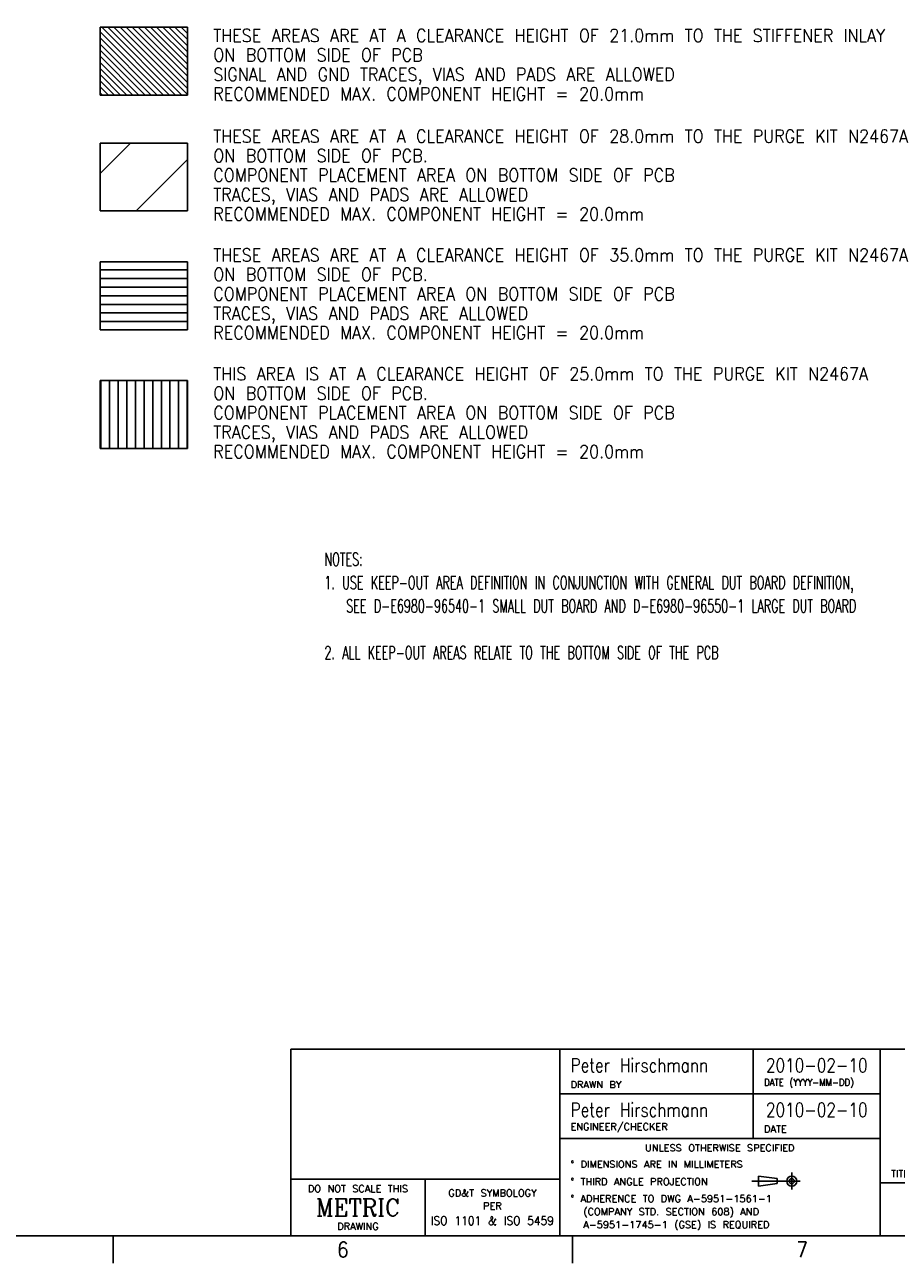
# Model space of a CAD drawing. Header units: inches. Extents: x 0 to 841, y 0 to 594.
# Tile 14 of 17: x 506 to 708, y 0 to 287. Entities that reach past the tile are written whole.
import ezdxf

# ---------------------------------------------------------------- set-up
doc = ezdxf.new("R2010")
doc.units = ezdxf.units.IN
doc.linetypes.add('DOT_CENTER', pattern=[14, 12, -1, 0, -1])
doc.layers.add('1', color=7, linetype='Continuous')
doc.styles.add('CONVERTER_12', font='txt.shx', dxfattribs={"width": 0.63})
doc.styles.add('CONVERTER_14', font='txt.shx', dxfattribs={"width": 0.9})
doc.styles.add('CONVERTER_17', font='txt.shx', dxfattribs={"width": 0.81})
doc.styles.add('CONVERTER_18', font='txt.shx', dxfattribs={"width": 1.035})
doc.styles.add('CONVERTER_20', font='complex.shx', dxfattribs={"width": 0.95})

# ---------------------------------------------------------------- blocks, each defined once
blk = doc.blocks.new('front1__3', base_point=(420.4, 371.24))
at = {"layer": '1', "linetype": 'Continuous'}
h = blk.add_hatch(dxfattribs=at)
h.set_pattern_fill('_USER', color=1, angle=-45, pattern_type=0)
h.set_pattern_definition([(-45, (0, 0), (0.7071068, 0.7071068), [])])
h.paths.add_polyline_path([(544.03, 270.46), (523.83, 270.46), (523.83, 286.17), (544.03, 286.17)])
h = blk.add_hatch(dxfattribs=at)
h.set_pattern_fill('_USER', color=1, scale=12, angle=45, pattern_type=0)
h.set_pattern_definition([(45, (0, 0), (-8.48528, 8.48528), [])])
h.paths.add_polyline_path([(544.03, 243.65), (523.83, 243.65), (523.83, 259.36), (544.03, 259.36)])
h = blk.add_hatch(dxfattribs=at)
h.set_pattern_fill('_USER', color=1, scale=2, pattern_type=0)
h.set_pattern_definition([(0, (0, 0), (0, 2), [])])
h.paths.add_polyline_path([(544.03, 216.14), (523.83, 216.14), (523.83, 231.85), (544.03, 231.85)])
h = blk.add_hatch(dxfattribs=at)
h.set_pattern_fill('_USER', color=1, scale=2, angle=90, pattern_type=0)
h.set_pattern_definition([(90, (0, 0), (-2, -8e-16), [])])
h.paths.add_polyline_path([(544.03, 188.63), (523.83, 188.63), (523.83, 204.34), (544.03, 204.34)])
at = {"layer": '1', "color": 7, "linetype": 'Continuous'}
for p, q in [((523.83, 286.17), (544.03, 286.17)), ((523.83, 270.46), (523.83, 286.17)), ((544.03, 286.17), (544.03, 270.46)), ((544.03, 270.46), (523.83, 270.46)), ((523.83, 259.36), (544.03, 259.36)), ((523.83, 243.65), (523.83, 259.36)), ((544.03, 259.36), (544.03, 243.65)), ((544.03, 243.65), (523.83, 243.65)), ((523.83, 216.14), (523.83, 231.85)), ((523.83, 231.85), (544.03, 231.85)), ((544.03, 231.85), (544.03, 216.14)), ((544.03, 216.14), (523.83, 216.14)), ((523.83, 204.34), (544.03, 204.34)), ((523.83, 188.63), (523.83, 204.34)), ((544.03, 204.34), (544.03, 188.63)), ((544.03, 188.63), (523.83, 188.63))]:
    blk.add_line(p, q, dxfattribs=at)
at = {"layer": '1', "color": 1, "char_height": 3, "attachment_point": 7, "line_spacing_factor": 0.90036, "style": 'CONVERTER_14'}
for s, insert in [('THESE AREAS ARE AT A CLEARANCE HEIGHT OF 21.0mm TO THE STIFFENER INLAY\\PON BOTTOM SIDE OF PCB\\PSIGNAL AND GND TRACES, VIAS AND PADS ARE ALLOWED\\PRECOMMENDED MAX. COMPONENT HEIGHT = 20.0mm', (550.03, 269.24)), ('THESE AREAS ARE AT A CLEARANCE HEIGHT OF 28.0mm TO THE PURGE KIT N2467A\\PON BOTTOM SIDE OF PCB.\\PCOMPONENT PLACEMENT AREA ON BOTTOM SIDE OF PCB\\PTRACES, VIAS AND PADS ARE ALLOWED\\PRECOMMENDED MAX. COMPONENT HEIGHT = 20.0mm', (550.03, 241.43)), ('THESE AREAS ARE AT A CLEARANCE HEIGHT OF 35.0mm TO THE PURGE KIT N2467A\\PON BOTTOM SIDE OF PCB.\\PCOMPONENT PLACEMENT AREA ON BOTTOM SIDE OF PCB\\PTRACES, VIAS AND PADS ARE ALLOWED\\PRECOMMENDED MAX. COMPONENT HEIGHT = 20.0mm', (550.03, 213.92)), ('THIS AREA IS AT A CLEARANCE HEIGHT OF 25.0mm TO THE PURGE KIT N2467A\\PON BOTTOM SIDE OF PCB.\\PCOMPONENT PLACEMENT AREA ON BOTTOM SIDE OF PCB\\PTRACES, VIAS AND PADS ARE ALLOWED\\PRECOMMENDED MAX. COMPONENT HEIGHT = 20.0mm', (550.03, 186.41))]:
    blk.add_mtext(s, dxfattribs=dict(at, insert=insert))
blk = doc.blocks.new('2__4', base_point=(438.67, 347.98))
blk.add_blockref('front1__3', (420.4, 371.24))
at = {"layer": '1', "color": 1, "insert": (575.77, 139.88), "char_height": 3, "attachment_point": 7, "line_spacing_factor": 1.080432, "style": 'CONVERTER_12'}
blk.add_mtext('NOTES:\\P1. USE KEEP-OUT AREA DEFINITION IN CONJUNCTION WITH GENERAL DUT BOARD DEFINITION,\\P   SEE D-E6980-96540-1 SMALL DUT BOARD AND D-E6980-96550-1 LARGE DUT BOARD\\P \\P2. ALL KEEP-OUT AREAS RELATE TO THE BOTTOM SIDE OF THE PCB', dxfattribs=at)
blk = doc.blocks.new('rf_stiffener_assy__5', base_point=(438.67, 338.98))
at = {"layer": '1'}
blk.add_blockref('2__4', (438.67, 347.98), dxfattribs=at)
blk = doc.blocks.new('TOP__6', base_point=(421.131, 318.149))
blk.add_blockref('rf_stiffener_assy__5', (438.672, 338.975))
blk = doc.blocks.new('2__7', base_point=(421.13, 318.15))
blk.add_blockref('TOP__6', (421.13, 318.15))
blk = doc.blocks.new('N2494-90111-1__8', base_point=(421.131, 318.149))
at = {"layer": '1'}
blk.add_blockref('2__7', (421.131, 318.149), dxfattribs=at)
blk = doc.blocks.new('Drawing_Grid_Zones__9', base_point=(6.35, 6.35))
at = {"layer": '1', "color": 4, "linetype": 'Continuous'}
for p, q in [((526.8625, 6.35), (526.8625, 0)), ((633.225, 6.35), (633.225, 0))]:
    blk.add_line(p, q, dxfattribs=at)
at = {"layer": '1', "color": 4, "char_height": 3.5, "attachment_point": 5, "line_spacing_factor": 1.080432, "style": 'CONVERTER_14'}
for s, insert in [('6', (580.04375, 3.175)), ('7', (686.40625, 3.175))]:
    blk.add_mtext(s, dxfattribs=dict(at, insert=insert))
blk = doc.blocks.new('A1_Size_Verigy_Frame__11', base_point=(6.35, 6.35))
at = {"color": 7, "linetype": 'Continuous'}
for p, q in [((567.95, 49.54), (630.26, 49.54)), ((567.95, 49.54), (567.95, 6.35)), ((630.26, 49.54), (834.65, 49.54)), ((630.26, 49.54), (630.26, 6.35)), ((704.49, 6.35), (704.49, 49.54)), ((770.75, 18.59), (704.49, 18.59))]:
    blk.add_line(p, q, dxfattribs=at)
at = {"color": 4, "linetype": 'Continuous'}
for p, q in [((675.09, 49.54), (675.09, 28.91)), ((704.49, 39.22), (630.26, 39.22)), ((630.17, 28.91), (704.49, 28.91)), ((676.27, 17.85), (676.27, 20.16)), ((676.27, 20.16), (680.63, 19.58)), ((567.95, 19.45), (630.26, 19.45)), ((599.1, 19.45), (599.1, 6.35)), ((680.63, 18.43), (676.27, 17.85)), ((680.63, 19.58), (680.63, 18.43))]:
    blk.add_line(p, q, dxfattribs=at)
at = {"color": 4, "linetype": 'DOT_CENTER'}
for p, q in [((684, 20.97), (684, 17.04)), ((674.79, 19), (682.04, 19)), ((682.04, 19), (685.96, 19))]:
    blk.add_line(p, q, dxfattribs=at)
at = {"color": 4, "linetype": 'Continuous'}
for radius in [1.15, 0.58]:
    blk.add_circle((684, 19), radius, dxfattribs=at)
at = {"layer": '1', "color": 7, "linetype": 'Continuous'}
blk.add_line((9.35, 6.35), (831.65, 6.35), dxfattribs=at)
at = {"layer": '1'}
blk.add_blockref('Drawing_Grid_Zones__9', (6.35, 6.35), dxfattribs=at)
at = {"color": 3, "char_height": 3.2, "line_spacing_factor": 1.020408, "style": 'CONVERTER_17'}
for s, insert, attachment_point in [('Peter Hirschmann', (632.76, 45.83), 4), ('2010-02-10', (689.79, 45.83), 5), ('Peter Hirschmann', (632.76, 35.51), 4), ('2010-02-10', (689.79, 35.51), 5)]:
    blk.add_mtext(s, dxfattribs=dict(at, insert=insert, attachment_point=attachment_point))
at = {"color": 4}
for s, insert, char_height, attachment_point, line_spacing_factor, style in [('DRAWN BY', (632.76, 40.57), 1.6, 7, 1.12545, 'CONVERTER_18'), ('DATE (YYYY-MM-DD)', (677.59, 40.57), 1.6, 7, 1.12545, 'CONVERTER_14'), ('ENGINEER/CHECKER', (632.76, 30.26), 1.6, 7, 1.12545, 'CONVERTER_18'), ('DATE', (677.59, 30.26), 1.6, 7, 1.12545, 'CONVERTER_18'), ('UNLESS OTHERWISE SPECIFIED', (667.33, 27.51), 1.6, 2, 1.12545, 'CONVERTER_18'), ('%%d DIMENSIONS ARE IN MILLIMETERS', (632.76, 23.73), 1.6, 1, 1.12545, 'CONVERTER_18'), ('TITLE', (706.99, 19.94), 1.6, 7, 1.12545, 'CONVERTER_18'), ('DO NOT SCALE THIS', (583.53, 18.05), 1.6, 2, 1.12545, 'CONVERTER_18'), ('%%d THIRD ANGLE PROJECTION', (632.76, 19.69), 1.6, 1, 1.12545, 'CONVERTER_18'), ('METRIC', (583.53, 12.9), 4, 5, 1.320528, 'CONVERTER_20'), ('GD&T SYMBOLOGY', (614.68, 17.05), 1.6, 2, 1.12545, 'CONVERTER_18'), ('%%d ADHERENCE TO DWG A-5951-1561-1\\P  (COMPANY STD. SECTION 608) AND\\P  A-5951-1745-1 (GSE) IS REQUIRED', (632.76, 15.76), 1.6, 1, 1.12545, 'CONVERTER_18'), ('ISO 1101 & ISO 5459', (614.68, 8.85), 2, 8, 0.90036, 'CONVERTER_14'), ('PER', (614.68, 14.05), 1.6, 2, 0.90036, 'CONVERTER_18'), ('DRAWING', (583.53, 7.75), 1.6, 8, 1.12545, 'CONVERTER_18')]:
    blk.add_mtext(s, dxfattribs=dict(at, insert=insert, char_height=char_height, attachment_point=attachment_point, line_spacing_factor=line_spacing_factor, style=style))

msp = doc.modelspace()

# ---------------------------------------------------------------- block references
for name, p in [('A1_Size_Verigy_Frame__11', (6.35, 6.35)), ('N2494-90111-1__8', (421.13, 318.15))]:
    msp.add_blockref(name, p)

doc.saveas('drawing.dxf')
